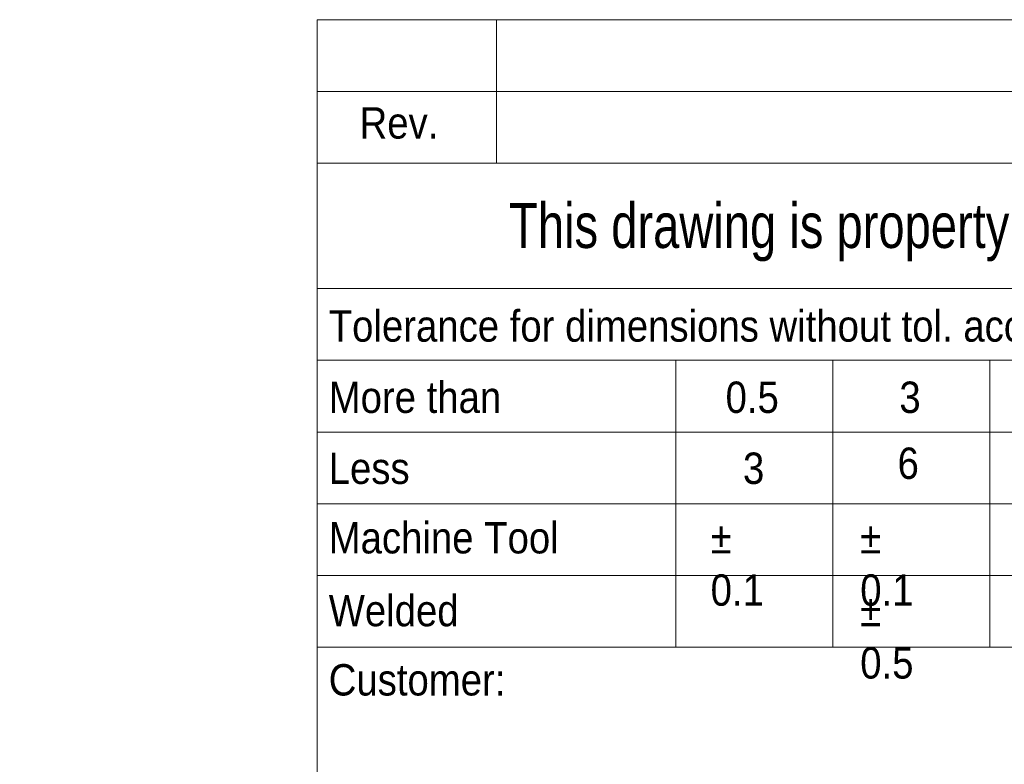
# Paper-space layout 'Hoja2' of a CAD drawing. Header units: millimetres. Extents: x 300 to 16757, y 100 to 11782.
# Tile 9 of 17: x 12688 to 13786, y 969 to 1800. Entities that reach past the tile are written whole.
import ezdxf

# ---------------------------------------------------------------- set-up
doc = ezdxf.new("R2010")
doc.units = ezdxf.units.MM
doc.linetypes.add('SLD-Continua', pattern=[0])
doc.layers.add('SLD-0', color=179, linetype='SLD-Continua')
doc.styles.add('SLDTEXTSTYLE3', font='GOTHIC.TTF', dxfattribs={"width": 0.913})
doc.styles.add('SLDTEXTSTYLE4', font='ARIALN.TTF', dxfattribs={"width": 0.917722})

psp = doc.layouts.new('Hoja2')

# ---------------------------------------------------------------- linework, layer by layer
at = {"color": 7, "linetype": 'SLD-Continua', "lineweight": 18, "ltscale": 20}
for p, q in [((13020, 1800), (16620, 1800)), ((13020, 1800), (13020, 1720)), ((13220, 1800), (13220, 1640)), ((13020, 1720), (16620, 1720)), ((13020, 1720), (13020, 1640)), ((13020, 1640), (13020, 1500)), ((13020, 1640), (16620, 1640)), ((13020, 1500), (13020, 1420)), ((13020, 1500), (16620, 1500)), ((13020, 1420), (14820, 1420)), ((13020, 1420), (13020, 1340)), ((13420, 1420), (13420, 1100)), ((13595, 1100), (13595, 1420)), ((13770, 1100), (13770, 1420)), ((13020, 1340), (13020, 1260)), ((13020, 1340), (14820, 1340)), ((13020, 1260), (13020, 1180)), ((13020, 1260), (14820, 1260)), ((13020, 1180), (13020, 1100)), ((13020, 1180), (14820, 1180)), ((13020, 1100), (13020, 200)), ((13020, 1100), (13420, 1100)), ((13420, 1100), (13595, 1100)), ((13595, 1100), (13770, 1100)), ((13770, 1100), (13945, 1100))]:
    psp.add_line(p, q, dxfattribs=at)

# ---------------------------------------------------------------- texts
at = {"color": 7, "linetype": 'Continuous', "lineweight": 0, "ltscale": 20, "char_height": 35, "style": 'SLDTEXTSTYLE3'}
for s, insert, attachment_point in [('Rev.', (13111.176, 1702.316), 2), ('Tolerance for dimensions without tol. according to ISO 2768-mK', (13032.801, 1475.822), 1), ('More than', (13032.801, 1396.293), 1), ('0.5', (13475.428, 1396.293), 1), ('3', (13669.241, 1396.293), 1), ('6', (13667.24, 1322.675), 1), ('Less', (13032.801, 1317.096), 1), ('3', (13494.823, 1317.096), 1), ('Machine Tool', (13032.801, 1239.569), 1), ('%%p^J0.1', (13458.759, 1239.569), 1), ('%%p^J0.1', (13625.602, 1239.569), 1), ('Welded', (13032.801, 1158.306), 1), ('%%p^J0.5', (13625.602, 1158.306), 1), ('Customer:', (13032.801, 1081.073), 1)]:
    psp.add_mtext(s, dxfattribs=dict(at, insert=insert, attachment_point=attachment_point))
at = {"layer": 'SLD-0', "color": 7, "ltscale": 20, "insert": (14723.937, 1595.347), "char_height": 50, "attachment_point": 2, "style": 'SLDTEXTSTYLE4'}
psp.add_mtext('This drawing is property of INSERTEC. Must not be copier or transferred to third parties in any way without written authorization.', dxfattribs=at)

doc.saveas('drawing.dxf')
